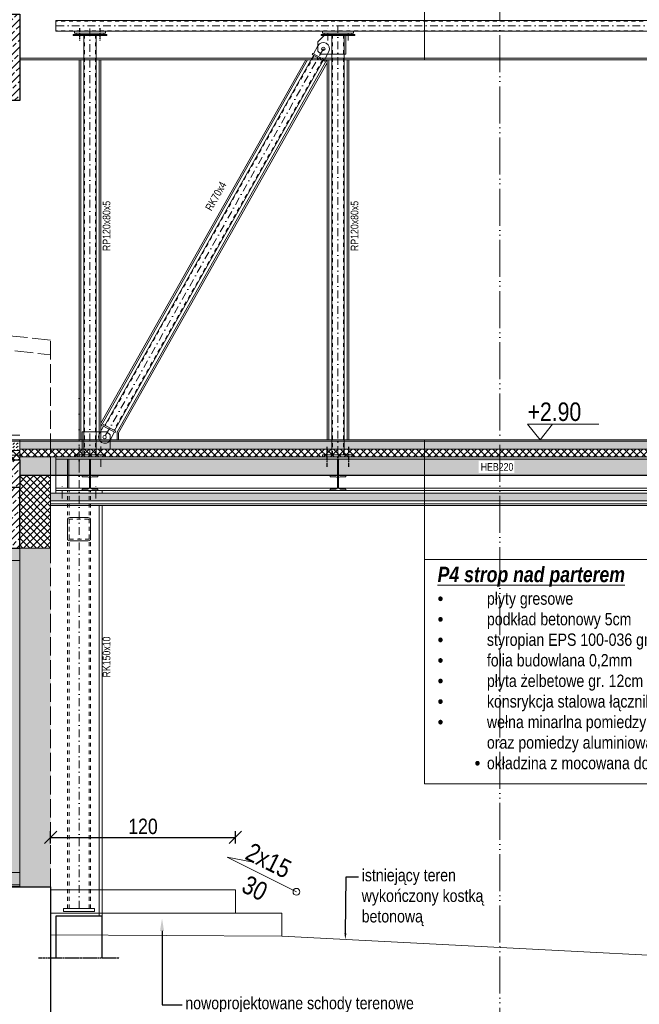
# Model space of a CAD drawing. Header units: millimetres. Extents: x 31175 to 52214, y -18116 to -5516.
# Tile 124 of 155: x 40698 to 41100, y -13589 to -12950. Entities that reach past the tile are written whole.
import ezdxf
from ezdxf import colors
from ezdxf.entities.mleader import LeaderData, LeaderLine
from ezdxf.math import Vec2, Vec3

# ---------------------------------------------------------------- set-up
doc = ezdxf.new("R2010")
doc.units = ezdxf.units.MM
for name, pattern in [('3', [1, 0.5, -0.5]), ('ACAD_ISO02W100', [15, 12, -3]), ('ACAD_ISO05W100', [33, 24, -3, 0, -3, 0, -3]), ('DASHDOT', [1, 0.5, -0.25, 0, -0.25]), ('DASHED', [0.75, 0.5, -0.25])]:
    doc.linetypes.add(name, pattern=pattern)
doc.layers.get('Defpoints').update_dxf_attribs({"color": 6})
for name, color, linetype, lineweight, true_color in [('A-izolacja', 7, 'Continuous', 9, 0x4775ff), ('A_CIENKA_WARSTWY', 7, 'Continuous', 15, 0x3a3a92), ('A_SCIANA DO WYBURZENIA', 7, 'ACAD_ISO02W100', 18, 0xf7833b), ('r-ramka', 7, 'Continuous', 0, 0x727169)]:
    doc.layers.add(name, color=color, linetype=linetype, lineweight=lineweight, true_color=true_color)
for name, color, linetype, lineweight in [('A-konstrukcja-stal', 3, 'Continuous', 13), ('A-konstrukcja-żelbet', 130, 'Continuous', 30), ('A-kreskowanie', 253, 'Continuous', 0), ('A-OKN', 154, 'Continuous', 9), ('A-opis', 130, 'Continuous', 9), ('A-wymiar', 177, 'Continuous', 0), ('A_SCIANA_ISTN', 253, 'Continuous', 25), ('A_SCIANA_PROJ_KONSTRUKCJA', 3, 'Continuous', 50), ('A_SCINAN_PROJ_DZIALOWA', 5, 'Continuous', 30), ('elewacja C', 253, 'Continuous', 0), ('k_stal_osie', 1, 'DASHDOT', 9)]:
    doc.layers.add(name, color=color, linetype=linetype, lineweight=lineweight)
for name, color, linetype in [('k_stal_niewid', 4, 'DASHED'), ('k_stal_otwory', 1, 'DASHDOT'), ('k_stal_widok', 7, 'Continuous'), ('k_stal_wymiary', 3, 'Continuous'), ('k_żelbet', 6, 'Continuous')]:
    doc.layers.add(name, color=color, linetype=linetype)
doc.styles.add('Romans', font='GOTHIC.TTF')
doc.styles.get("Standard").update_dxf_attribs({"font": 'ARIALN.TTF'})
doc.styles.add('wymiary', font='ARIALN.TTF')
doc.dimstyles.new('anka 50', dxfattribs={"dimtxt": 10, "dimasz": 8, "dimexe": 4, "dimexo": 0.0625, "dimgap": 2, "dimtad": 1, "dimdec": 0, "dimzin": 0, "dimdsep": 46, "dimtxsty": 'Standard', "dimblk": 'OBLIQUE', "dimcen": 0.09, "dimclrt": 7, "dimadec": 0, "dimazin": 0, "dimtfac": 1, "dimtdec": 0, "dimtix": 1, "dimtofl": 0, "dimtmove": 0, "dimatfit": 3, "dimldrblk": 'OBLIQUE', "dimfxl": 4, "dimfxlon": 1, "dimtfill": 1, "dimtolj": 1, "dimtzin": 0, "dimarcsym": 0})

# ---------------------------------------------------------------- blocks, each defined once
blk = doc.blocks.new('_OBLIQUE')
at = {"color": 0, "linetype": 'ByBlock'}
blk.add_line((-0.5, -0.5), (0.5, 0.5), dxfattribs=at)
blk = doc.blocks.new('*D560')
at = {"layer": 'A-wymiar', "color": 0, "lineweight": -2, "transparency": 16777216}
for p, q in [((40718.47, -13484.43), (40718.47, -13476.43)), ((40718.47, -13480.43), (40838.47, -13480.43)), ((40838.47, -13484.43), (40838.47, -13476.43))]:
    blk.add_line(p, q, dxfattribs=at)
at = {"layer": 'Defpoints', "color": 0, "transparency": 16777216}
for p in [(40838.47, -13480.43), (40718.47, -13514.49), (40838.47, -13514.49)]:
    blk.add_point(p, dxfattribs=at)
at = {"layer": 'A-wymiar', "color": 0, "lineweight": -2, "transparency": 16777216, "xscale": 8, "yscale": 8, "zscale": 8, "rotation": 180}
blk.add_blockref('_OBLIQUE', (40718.47, -13480.43), dxfattribs=at)
at = {"layer": 'A-wymiar', "color": 0, "lineweight": -2, "transparency": 16777216, "xscale": 8, "yscale": 8, "zscale": 8}
blk.add_blockref('_OBLIQUE', (40838.47, -13480.43), dxfattribs=at)
at = {"layer": 'A-wymiar', "color": 7, "transparency": 16777216, "insert": (40778.47, -13473.32), "char_height": 10, "attachment_point": 5, "bg_fill": 3, "box_fill_scale": 1.1, "bg_fill_color": 256, "bg_fill_true_color": 13158600, "bg_fill_transparency": 0}
blk.add_mtext('\\A1;120', dxfattribs=at)
blk = doc.blocks.new('LOGO')
at = {"layer": 'elewacja C', "color": 7, "insert": (9846.9, 18042.5), "char_height": 20, "attachment_point": 1}
blk.add_mtext_dynamic_manual_height_columns('\\pi539.21;{\\fCalibri|b0|i0|c0|p34;\\H4x;CREO PROJEKT\\H1.25x;\\P\\pi434.09;\\H0.22x;Usługi Projektowe i Nadzory Budowlane    mgr inż. Anna Bonikowska\\P\\pi409.92;ul. Brzozowa 16, 11-700 Mrągowo    NIP 742 211 62 72    tel. 69764044\\fArial|b0|i0|c238|p34;4}', width=1826.244, gutter_width=12.5, heights=[0], dxfattribs=at)

msp = doc.modelspace()

# ---------------------------------------------------------------- hatches: boundary and pattern name
at = {"layer": 'A-izolacja', "transparency": 33554687}
h = msp.add_hatch(dxfattribs=at)
h.set_pattern_fill('ANSI37', color=256)
h.set_pattern_definition([(45, (-3591.3483, 1167.586), (-2.24506403, 2.24506403), []), (135, (-3591.3483, 1167.586), (-2.24506403, -2.24506403), [])])
h.paths.add_polyline_path([(40698.47, -13228.49), (41314.13, -13228.49), (41314.13, -13233.49), (40698.47, -13233.49)])
at = {"layer": 'A-kreskowanie'}
h = msp.add_hatch(dxfattribs=at)
h.set_pattern_fill('DASH', color=256, scale=0.5, angle=45)
h.set_pattern_definition([(45, (0, -47), (2e-16, 2.24506403), [1.5875, -1.5875])])
h.paths.add_polyline_path([(40698.47, -13223.49), (40503.47, -13223.49), (40503.47, -13229.49), (40698.47, -13229.49)])
h = msp.add_hatch(dxfattribs=at)
h.set_pattern_fill('ANSI37', color=256, angle=-90)
h.set_pattern_definition([(315, (0, -47), (2.24506403, 2.24506403), []), (45, (0, -47), (-2.24506403, 2.24506403), [])])
h.paths.add_polyline_path([(40698.47, -13229.49), (40503.47, -13229.49), (40503.47, -13235.49), (40698.47, -13235.49)])
h = msp.add_hatch(dxfattribs=at)
h.set_pattern_fill('ANSI37', color=256, angle=-90)
h.paths.add_polyline_path([(40718.47, -13245.49), (40698.47, -13245.49), (40698.47, -13292.75), (40718.47, -13292.75)])
at = {"layer": 'A-kreskowanie', "true_color": 0xe06f1f}
h = msp.add_hatch(dxfattribs=at)
h.set_pattern_fill('HONEY', color=32, scale=0.5)
h.set_pattern_definition([(0, (-3590.1063, 1165.986), (2.38125, 1.374815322), [1.5875, -3.175]), (120, (-3590.1063, 1165.986), (-2.381249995, 1.37481533), [1.5875, -3.175]), (60, (-3590.1063, 1165.986), (5e-09, 2.749630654), [-3.175, 1.5875])])
h.paths.add_polyline_path([(41295.47, -13262.09), (41295.47, -13257.09), (40718.47, -13257.09), (40718.47, -13262.09)])
at = {"layer": 'A_CIENKA_WARSTWY', "transparency": 33554687}
h = msp.add_hatch(dxfattribs=at)
h.set_pattern_fill('DASH', color=256, scale=0.5, angle=45)
h.set_pattern_definition([(45, (-3591.3483, 1167.586), (2e-16, 2.24506403), [1.5875, -1.5875])])
h.paths.add_polyline_path([(40698.47, -13223.49), (41314.13, -13223.49), (41314.13, -13228.49), (40698.47, -13228.49)])
at = {"layer": 'A_SCIANA DO WYBURZENIA', "transparency": 33554687}
h = msp.add_hatch(dxfattribs=at)
h.set_pattern_fill('DOTS', color=256, angle=90)
h.set_pattern_definition([(90, (-5213.4065, 7722.9787), (-1.5875, 0.79375), [0, -1.5875])])
h.paths.add_polyline_path([(40673.47, -13512.49), (40718.47, -13512.49), (40718.47, -13292.79), (40673.47, -13292.79)])
at = {"layer": 'A_SCIANA_PROJ_KONSTRUKCJA', "lineweight": 9, "true_color": 0x2ad533}
h = msp.add_hatch(dxfattribs=at)
h.set_pattern_fill('ANSI33', color=102)
h.paths.add_polyline_path([(40698.47, -12946.51), (40674.47, -12946.51), (40674.47, -13002.49), (40698.47, -13002.49)])
h = msp.add_hatch(dxfattribs=at)
h.set_pattern_fill('ANSI33', color=102)
h.paths.add_polyline_path([(40698.99, -13245.49), (40698.47, -13235.49), (40511.97, -13235.49), (40511.97, -13249.24), (40509.97, -13249.24), (40509.97, -13235.49), (40505.47, -13235.49), (40505.47, -13238.07), (40505.47, -13241.55), (40475.47, -13241.55), (40475.47, -13258.61), (40445.47, -13258.61), (40445.47, -13275.67), (40415.47, -13275.67), (40415.47, -13292.73), (40385.47, -13292.73), (40385.47, -13309.79), (40355.47, -13309.79), (40355.47, -13326.84), (40325.47, -13326.84), (40325.47, -13343.9), (40295.47, -13343.9), (40295.47, -13360.96), (40265.47, -13360.96), (40265.47, -13378.02), (40263.47, -13378.02), (40263.47, -13393.08), (40271.35, -13393.08), (40516.83, -13253.49), (40698.99, -13253.49)])
h = msp.add_hatch(dxfattribs=at)
h.set_pattern_fill('ANSI33', color=102)
h.paths.add_polyline_path([(40698.47, -13253.49), (40673.47, -13253.49), (40673.47, -13292.75), (40698.47, -13292.75)])
at = {"layer": 'k_żelbet'}
h = msp.add_hatch(dxfattribs=at)
h.set_pattern_fill('ANSI33', color=256, style=0)
h.set_pattern_definition([(45, (5.23, 1278.184), (-4.4901281, 4.4901281), []), (45, (9.72, 1278.184), (-4.4901281, 4.4901281), [3.175, -1.5875])])
h.paths.add_polyline_path([(41314.13, -13233.49), (40698.47, -13233.49), (40698.47, -13245.49), (40909.97, -13245.49), (41314.13, -13245.49)])
h.paths.add_polyline_path([(40996.27, -13244.02), (41019.34, -13244.02), (41019.34, -13236.14), (40996.27, -13236.14)], flags=16)

# ---------------------------------------------------------------- linework, layer by layer
at = {"layer": 'A-izolacja'}
msp.add_lwpolyline([(40718.47, -13292.75), (40698.47, -13292.75), (40698.47, -13245.49), (40718.47, -13245.49)], close=True, dxfattribs=at)
at = {"layer": 'A-konstrukcja-stal', "lineweight": 9}
for p, q in [((41302.97, -12950.53), (40721.97, -12950.53)), ((41302.97, -12957.53), (40721.97, -12957.53)), ((40740.07, -13232.29), (40740.07, -12960.33)), ((40748.07, -13232.29), (40748.07, -12960.33)), ((40900.97, -13232.29), (40900.97, -12960.33)), ((40908.97, -13232.29), (40908.97, -12960.33)), ((40889.09, -12972.19), (40891.95, -12966.92)), ((40896.12, -12976.01), (40898.98, -12970.74)), ((40889.14, -12973.13), (40753.73, -13213.15)), ((40895.3, -12976.47), (40759.89, -13216.49)), ((40752.91, -13213.61), (40750.05, -13218.88)), ((40759.94, -13217.43), (40757.08, -13222.7)), ((40721.97, -13233.49), (41302.97, -13233.49)), ((40721.97, -13235.09), (41302.97, -13235.09)), ((40739.07, -13245.49), (40749.07, -13245.49)), ((40739.07, -13245.49), (40739.07, -13246.49)), ((40749.07, -13245.49), (40749.07, -13246.49)), ((40899.97, -13245.49), (40909.97, -13245.49)), ((40899.97, -13245.49), (40899.97, -13246.49)), ((40909.97, -13245.49), (40909.97, -13246.49)), ((40739.07, -13246.49), (40742.57, -13246.49)), ((40743.77, -13253.29), (40743.77, -13247.69)), ((40744.37, -13253.29), (40744.37, -13247.69)), ((40745.57, -13246.49), (40749.07, -13246.49)), ((40899.97, -13246.49), (40903.47, -13246.49)), ((40904.67, -13253.29), (40904.67, -13247.69)), ((40905.27, -13253.29), (40905.27, -13247.69)), ((40906.47, -13246.49), (40909.97, -13246.49)), ((40721.97, -13253.89), (41302.97, -13253.89)), ((40721.97, -13255.49), (41302.97, -13255.49)), ((40739.07, -13254.49), (40742.57, -13254.49)), ((40739.07, -13254.49), (40739.07, -13255.49)), ((40739.07, -13255.49), (40749.07, -13255.49)), ((40745.57, -13254.49), (40749.07, -13254.49)), ((40749.07, -13254.49), (40749.07, -13255.49)), ((40899.97, -13254.49), (40903.47, -13254.49)), ((40899.97, -13254.49), (40899.97, -13255.49)), ((40899.97, -13255.49), (40909.97, -13255.49)), ((40906.47, -13254.49), (40909.97, -13254.49)), ((40909.97, -13254.49), (40909.97, -13255.49))]:
    msp.add_line(p, q, dxfattribs=at)
at = {"layer": 'A-konstrukcja-stal', "linetype": '3', "lineweight": 9, "ltscale": 5}
for p, q in [((41302.97, -12950.93), (40721.97, -12950.93)), ((41302.97, -12957.13), (40721.97, -12957.13)), ((40740.57, -13232.29), (40740.57, -12960.33)), ((40747.57, -13232.29), (40747.57, -12960.33)), ((40901.47, -13232.29), (40901.47, -12960.33)), ((40908.47, -13232.29), (40908.47, -12960.33)), ((40889.5, -12973.33), (40754.09, -13213.34)), ((40894.95, -12976.28), (40759.53, -13216.29)), ((40729.47, -13526.49), (40729.47, -13255.49)), ((40730.47, -13526.49), (40730.47, -13255.49)), ((40743.47, -13526.49), (40743.47, -13255.49)), ((40744.47, -13526.49), (40744.47, -13255.49))]:
    msp.add_line(p, q, dxfattribs=at)
at = {"layer": 'A-konstrukcja-stal', "lineweight": 9}
for points in [[(40721.97, -12957.53), (40721.97, -12950.53)], [(40721.97, -13255.49), (40721.97, -13233.49)]]:
    msp.add_lwpolyline(points, dxfattribs=at)
for points in [[(40734.07, -12958.73), (40754.07, -12958.73), (40754.07, -12957.53), (40734.07, -12957.53)], [(40894.97, -12958.73), (40914.97, -12958.73), (40914.97, -12957.53), (40894.97, -12957.53)], [(40733.07, -12960.33), (40755.07, -12960.33), (40755.07, -12959.53), (40733.07, -12959.53)], [(40735.07, -12959.53), (40753.07, -12959.53), (40753.07, -12958.73), (40735.07, -12958.73)], [(40893.97, -12972.33), (40909.97, -12972.33), (40909.97, -12960.33), (40895.97, -12960.33), (40891.97, -12964.33), (40891.97, -12970.33)], [(40893.97, -12960.33), (40915.97, -12960.33), (40915.97, -12959.53), (40893.97, -12959.53)], [(40895.97, -12959.53), (40913.97, -12959.53), (40913.97, -12958.73), (40895.97, -12958.73)], [(40896.18, -12976.95), (40888.27, -12972.66), (40888.65, -12971.95), (40896.56, -12976.25)], [(40760.76, -13216.96), (40752.85, -13212.67), (40752.47, -13213.37), (40760.38, -13217.67)], [(40739.07, -13232.29), (40753.07, -13232.29), (40757.07, -13228.29), (40757.07, -13219.29), (40755.07, -13217.29), (40739.07, -13217.29)], [(40734.07, -13233.49), (40754.07, -13233.49), (40754.07, -13232.29), (40734.07, -13232.29)], [(40894.97, -13233.49), (40914.97, -13233.49), (40914.97, -13232.29), (40894.97, -13232.29)], [(40729.47, -13253.89), (40730.27, -13253.89), (40730.27, -13235.09), (40729.47, -13235.09)], [(40743.67, -13253.89), (40744.47, -13253.89), (40744.47, -13235.09), (40743.67, -13235.09)], [(40904.57, -13253.89), (40905.37, -13253.89), (40905.37, -13235.09), (40904.57, -13235.09)], [(40721.97, -13257.09), (40751.97, -13257.09), (40751.97, -13255.49), (40721.97, -13255.49)], [(40726.97, -13528.49), (40746.97, -13528.49), (40746.97, -13526.49), (40726.97, -13526.49)]]:
    msp.add_lwpolyline(points, close=True, dxfattribs=at)
msp.add_lwpolyline([(40730.97, -13287.99), (40742.97, -13287.99, 0.414214), (40744.47, -13286.49), (40744.47, -13274.49, 0.414214), (40742.97, -13272.99), (40730.97, -13272.99, 0.414214), (40729.47, -13274.49), (40729.47, -13286.49, 0.414214)], format="xyb", close=True, dxfattribs=at)
at = {"layer": 'A-konstrukcja-stal', "linetype": '3', "lineweight": 9, "ltscale": 5}
msp.add_lwpolyline([(40730.97, -13286.99), (40742.97, -13286.99, 0.414214), (40743.47, -13286.49), (40743.47, -13274.49, 0.414214), (40742.97, -13273.99), (40730.97, -13273.99, 0.414214), (40730.47, -13274.49), (40730.47, -13286.49, 0.414214)], format="xyb", close=True, dxfattribs=at)
at = {"layer": 'A-konstrukcja-stal', "lineweight": 9}
for centre in [(40895.47, -12968.83), (40895.47, -12968.83), (40753.57, -13220.79)]:
    msp.add_circle(centre, 1.1, dxfattribs=at)
for centre, radius, start, end in [((40895.47, -12968.83), 4, 331.96141, 151.50327), ((40753.57, -13220.79), 4, 151.50312, 331.04498), ((40742.57, -13247.69), 1.2, 0, 90), ((40745.57, -13247.69), 1.2, 90, 180), ((40903.47, -13247.69), 1.2, 0, 90), ((40906.47, -13247.69), 1.2, 90, 180), ((40742.57, -13253.29), 1.2, 270, 0), ((40745.57, -13253.29), 1.2, 180, 270), ((40903.47, -13253.29), 1.2, 270, 0), ((40906.47, -13253.29), 1.2, 180, 270)]:
    msp.add_arc(centre, radius, start, end, dxfattribs=at)
at = {"layer": 'A-konstrukcja-żelbet'}
for points in [[(40698.47, -12946.51), (40698.47, -13002.49), (40674.47, -13002.49), (40674.47, -12946.51), (40698.47, -12946.51)], [(40505.47, -13235.49), (40698.47, -13235.49), (40698.47, -13253.49), (40516.83, -13253.49)], [(40673.47, -13292.75), (40698.47, -13292.75), (40698.47, -13253.49), (40673.47, -13253.49), (40673.47, -13292.75)]]:
    msp.add_lwpolyline(points, dxfattribs=at)
at = {"layer": 'A-OKN'}
msp.add_lwpolyline([(40690.47, -13219.56), (40698.47, -13219.56)], dxfattribs=at)
for points in [[(40690.47, -13512.49), (40698.47, -13512.49), (40698.47, -13292.75), (40690.47, -13292.75)], [(40690.47, -13292.75), (40698.47, -13292.75), (40698.47, -13300.75), (40690.47, -13300.75)], [(40690.47, -13503.1), (40698.47, -13503.1), (40698.47, -13511.1), (40690.47, -13511.1)]]:
    msp.add_lwpolyline(points, close=True, dxfattribs=at)
at = {"layer": 'A-opis'}
for points in [[(40961.2, -12976.06), (40961.2, -12687.52), (40961.2, -12687.52)], [(41074.22, -13212.3), (41027.99, -13212.3), (41036.07, -13222.49), (41044.14, -13212.3)], [(40698.47, -13222.49), (40503.47, -13222.49)], [(40961.2, -13222.49), (40961.2, -13300.1), (41203.93, -13300.1)], [(40877.98, -13515.64), (40832.98, -13493.14), (40849.86, -13496.37)], [(40718.47, -13543.49), (40868.47, -13544.49), (41302.13, -13567.01)]]:
    msp.add_lwpolyline(points, dxfattribs=at)
at = {"layer": 'A-opis', "color": 212, "linetype": 'ACAD_ISO05W100', "true_color": 0xe01fda}
msp.add_lwpolyline([(41009.97, -12794.06), (41009.97, -13640.75)], dxfattribs=at)
at = {"layer": 'A-opis'}
msp.add_lwpolyline([(40961.2, -13300.1), (41208.97, -13300.1), (41208.97, -13445.69), (40961.2, -13445.69)], close=True, dxfattribs=at)
msp.add_circle((40877.98, -13515.64), 2.19, dxfattribs=at)
at = {"layer": 'A-wymiar'}
for p, q in [((40885.2, -12976.06), (40751.07, -13213.81)), ((40884.05, -12976.06), (40751.07, -13211.77)), ((40897.83, -12976.06), (40761.63, -13217.47)), ((40897.91, -12977.95), (40762.5, -13217.96))]:
    msp.add_line(p, q, dxfattribs=at)
for points in [[(40737.07, -13222.49), (40737.07, -12976.06)], [(40738.07, -13222.49), (40738.07, -12976.06)], [(40750.07, -13222.49), (40750.07, -12976.06)], [(40751.07, -13222.49), (40751.07, -12976.06)], [(40897.97, -13222.49), (40897.97, -12976.06)], [(40898.97, -13222.49), (40898.97, -12976.06)], [(40910.97, -13222.49), (40910.97, -12976.06)], [(40911.97, -13222.49), (40911.97, -12976.06)], [(40761.63, -13217.47), (40761.63, -13222.49)], [(40762.5, -13217.96), (40762.5, -13222.49)], [(40698.47, -13231.89), (40698.47, -13267.75)], [(40718.47, -13514.49), (40838.47, -13514.49), (40838.47, -13529.49), (40868.47, -13529.49), (40868.47, -13544.49)], [(40838.47, -13529.49), (40718.47, -13529.49)]]:
    msp.add_lwpolyline(points, dxfattribs=at)
at = {"layer": 'A_CIENKA_WARSTWY'}
for points in [[(41327.13, -12975.06), (40698.47, -12975.06)], [(41327.13, -12976.06), (40698.47, -12976.06)], [(40503.47, -13222.49), (40698.47, -13222.49)], [(40503.47, -13223.49), (40698.47, -13223.49)], [(40698.47, -13223.49), (40698.47, -13222.49), (41314.15, -13222.49), (41314.15, -13223.49)], [(41314.15, -13228.49), (41314.15, -13223.49), (40698.47, -13223.49), (40698.47, -13228.49)], [(40503.47, -13229.49), (40698.47, -13229.49)], [(40503.47, -13232.49), (40698.47, -13232.49)], [(40698.47, -13233.49), (40698.47, -13228.49), (41314.15, -13228.49), (41314.15, -13233.49)], [(40503.47, -13235.49), (40698.47, -13235.49)], [(40718.47, -13257.09), (41298.13, -13257.09)], [(41298.13, -13262.09), (40718.47, -13262.09)], [(41298.13, -13264.09), (40718.47, -13264.09)], [(41298.13, -13265.09), (40718.47, -13265.09)], [(40718.47, -13512.49), (40098.47, -13512.49)]]:
    msp.add_lwpolyline(points, dxfattribs=at)
for points in [[(40698.47, -13222.49), (41314.15, -13222.49), (41314.15, -13223.49), (40698.47, -13223.49)], [(40698.47, -13223.49), (41314.15, -13223.49), (41314.15, -13228.49), (40698.47, -13228.49)], [(40698.47, -13228.49), (41314.15, -13228.49), (41314.15, -13233.49), (40698.47, -13233.49)]]:
    msp.add_lwpolyline(points, close=True, dxfattribs=at)
at = {"layer": 'A_SCIANA DO WYBURZENIA', "transparency": 33554687}
msp.add_line((40098.47, -13102.76), (40718.47, -13167.32), dxfattribs=at)
msp.add_lwpolyline([(40718.47, -13245.49), (40718.47, -13157.77), (40098.47, -13093.21)], dxfattribs=at)
at = {"layer": 'A_SCIANA DO WYBURZENIA', "lineweight": 9}
msp.add_lwpolyline([(40673.47, -13512.49), (40718.47, -13512.49), (40718.47, -13292.75), (40673.47, -13292.75)], close=True, dxfattribs=at)
at = {"layer": 'A_SCIANA_ISTN'}
msp.add_lwpolyline([(40698.47, -13512.49), (40673.47, -13512.49)], dxfattribs=at)
msp.add_lwpolyline([(40673.47, -13512.49), (40718.47, -13512.49), (40718.47, -13637.49), (40673.47, -13637.49)], close=True, dxfattribs=at)
at = {"layer": 'A_SCINAN_PROJ_DZIALOWA', "lineweight": 9}
msp.add_lwpolyline([(40698.47, -13257.09), (40698.47, -13244.09)], dxfattribs=at)
msp.add_lwpolyline([(40698.47, -13257.09), (40698.47, -13244.09)], dxfattribs=at)
at = {"layer": 'k_stal_niewid'}
msp.add_line((40710.62, -13558.49), (40763.31, -13558.49), dxfattribs=at)
at = {"layer": 'k_stal_osie', "ltscale": 10}
for p, q in [((40744.07, -12950.93), (40744.07, -12950.53)), ((40904.97, -12950.53), (40904.97, -12950.93)), ((41302.97, -12954.03), (40721.97, -12954.03)), ((40744.07, -13233.49), (40744.07, -12954.03)), ((40898.47, -12963.48), (40898.47, -12955.58)), ((40904.97, -12954.03), (40904.97, -13255.49)), ((40911.47, -12963.48), (40911.47, -12955.58)), ((40895.47, -12968.83), (40753.57, -13220.79)), ((40736.97, -13526.49), (40736.97, -13186.49)), ((40737.07, -13240.05), (40737.07, -13226.93)), ((40751.07, -13240.05), (40751.07, -13226.93)), ((40725.97, -13260.49), (40725.97, -13250.49)), ((40747.97, -13260.49), (40747.97, -13250.49))]:
    msp.add_line(p, q, dxfattribs=at)
at = {"layer": 'k_stal_otwory'}
for p, q in [((40737.57, -12963.48), (40737.57, -12955.58)), ((40750.57, -12963.48), (40750.57, -12955.58)), ((40897.97, -13240.05), (40897.97, -13226.93)), ((40911.97, -13240.05), (40911.97, -13226.93))]:
    msp.add_line(p, q, dxfattribs=at)
at = {"layer": 'k_stal_widok'}
msp.add_lwpolyline([(40751.97, -13558.49), (40751.97, -13531.49), (40721.97, -13531.49), (40721.97, -13558.49)], dxfattribs=at)
at = {"layer": 'k_żelbet'}
msp.add_line((40698.47, -13245.49), (41314.15, -13245.49), dxfattribs=at)

# ---------------------------------------------------------------- texts
at = {"layer": 'A-opis', "insert": (41027.99, -13198.29), "char_height": 12, "attachment_point": 1}
msp.add_mtext_dynamic_manual_height_columns('+2.90', width=20.9991, gutter_width=60, heights=[0], dxfattribs=at)
at = {"layer": 'A-opis', "insert": (40969.59, -13438.58), "char_height": 8, "width": 1018.4426, "attachment_point": 7, "style": 'wymiary'}
msp.add_mtext('{\\fArial Narrow|b1|i1|c238|p34;\\H1.25x;\\LP4 strop nad parterem\\fArial|b1|i1|c238|p34;\\P\\pi-16,l24,t16;\\fSymbol|b0|i0|c2|p18;\\H0.8x;\\l·^I}płyty gresowe\\P{\\fSymbol|b0|i0|c2|p18;·^I}podkład betonowy 5cm\\P{\\fSymbol|b0|i0|c2|p18;·^I}styropian EPS 100-036 gr.  5cm \\P{\\fSymbol|b0|i0|c2|p18;·^I}folia budowlana 0,2mm \\P{\\fSymbol|b0|i0|c2|p18;·^I}płyta żelbetowe gr. 12cm\\P{\\fSymbol|b0|i0|c2|p18;·^I}konsrykcja stalowa łącznika\\P{\\fSymbol|b0|i0|c2|p18;·^I}wełna minarlna pomiedzy konstrukcją stalową \\P\\pl16,tz;^Ioraz pomiedzy aluminiowa podkonstrykcją płyt\\P\\pl24,t16;{\\fSymbol|b0|i0|c2|p18;·^I}okładzina z mocowana do aluminiowej podkonstrukcji', dxfattribs=at)
at = {"layer": 'A-opis', "insert": (40855.48, -13504.39), "char_height": 12, "attachment_point": 5, "rotation": 333.43495}
msp.add_mtext_dynamic_manual_height_columns('2x15\\P30', width=26.5625, gutter_width=60, heights=[0], dxfattribs=at)
at = {"layer": 'k_stal_wymiary', "style": 'Romans', "width": 0.85}
for s, rotation, p in [('RK70x4', 60.49757, (40822.9, -13074.5)), ('RP120x80x5', 90, (40757.3, -13100.08)), ('RP120x80x5', 90, (40918.2, -13100.08)), ('RK150x10', 90, (40757.3, -13376.68))]:
    msp.add_text(s, height=5, rotation=rotation, dxfattribs=at).set_placement(p)
msp.add_text('HEB220', height=5, dxfattribs=at).set_placement((40997.58, -13242.58))

# ---------------------------------------------------------------- leaders
at = {"layer": 'A-opis'}
ml = msp.add_multileader_mtext('Standard', dxfattribs=at)
ml.set_content('istniejący teren\\Pwykończony kostką\\Pbetonową', color=256)
ml.set_leader_properties()
ml.build(insert=Vec2(0, 0))
ctx = ml.context
ctx.base_point, ctx.char_height, ctx.plane_origin = Vec3(40918.35, -13506.05), 8, Vec3(40872.02, -13542.75)
notes = []
notes.append((ctx, [(1, (1, 1, 0), (40910.35, -13506.05), (1, 0), 8, [(0, [(40909.73, -13546.63)], 0, [])])]))
ctx.mtext.insert, ctx.mtext.flow_direction = Vec3(40920.35, -13500.89), 5
at = {"layer": 'A-opis', "lineweight": 9}
ml = msp.add_multileader_mtext('Standard', dxfattribs=at)
ml.set_content('nowoprojektowane schody terenowe\\Pwykończone kostką betonową \\Plub płytami kamienymi', color=256)
ml.set_leader_properties()
ml.build(insert=Vec2(0, 0))
ml.multileader.update_dxf_attribs({"dogleg_length": 13.13, "arrow_head_size": 8})
ctx = ml.context
ctx.base_point, ctx.char_height, ctx.arrow_head_size, ctx.plane_origin = Vec3(40803.94, -13589.02), 8, 8, Vec3(40790.81, -13533.02)
notes.append((ctx, [(0, (1, 1, 0), (40790.81, -13589.02), (1, 0), 13.13, [(0, [(40790.81, -13533.02)], 0, [])])]))
ctx.mtext.insert, ctx.mtext.flow_direction = Vec3(40805.94, -13583.84), 5
for ctx, leaders in notes:
    for number, flags, end, landing, length, lines in leaders:
        leader = LeaderData()
        leader.index, (leader.has_last_leader_line, leader.has_dogleg_vector, leader.attachment_direction) = number, flags
        leader.last_leader_point, leader.dogleg_vector, leader.dogleg_length = Vec3(end), Vec3(landing), length
        for number, points, colour, breaks in lines:
            line = LeaderLine()
            line.index, line.vertices, line.color, line.breaks = number, Vec3.list(points), colors.encode_raw_color(colour), breaks
            leader.lines.append(line)
        ctx.leaders.append(leader)

# ---------------------------------------------------------------- next in the draw order: dimensions: what is measured, and where the dimension line sits
at = {"layer": 'A-wymiar'}
dim = msp.add_linear_dim(base=(40838.47, -13480.43), p1=(40718.47, -13514.49), p2=(40838.47, -13514.49), dimstyle='anka 50', dxfattribs=at)
dim.commit()
dim.dimension.update_dxf_attribs({"geometry": '*D560', "text_midpoint": (40778.47, -13473.32)})

# ---------------------------------------------------------------- next in the draw order: linework, layer by layer
at = {"layer": 'A_CIENKA_WARSTWY'}
for points in [[(40749.97, -13531.49), (40749.97, -13265.09)], [(40751.97, -13531.49), (40751.97, -13265.09)]]:
    msp.add_lwpolyline(points, dxfattribs=at)

# ---------------------------------------------------------------- next in the draw order: block references
at = {"layer": 'r-ramka', "color": 30, "xscale": 0.1858037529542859, "yscale": 0.1858037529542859, "zscale": 0.1858037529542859}
msp.add_blockref('LOGO', (36939.52, -16770.86), dxfattribs=at)

doc.saveas('drawing.dxf')
